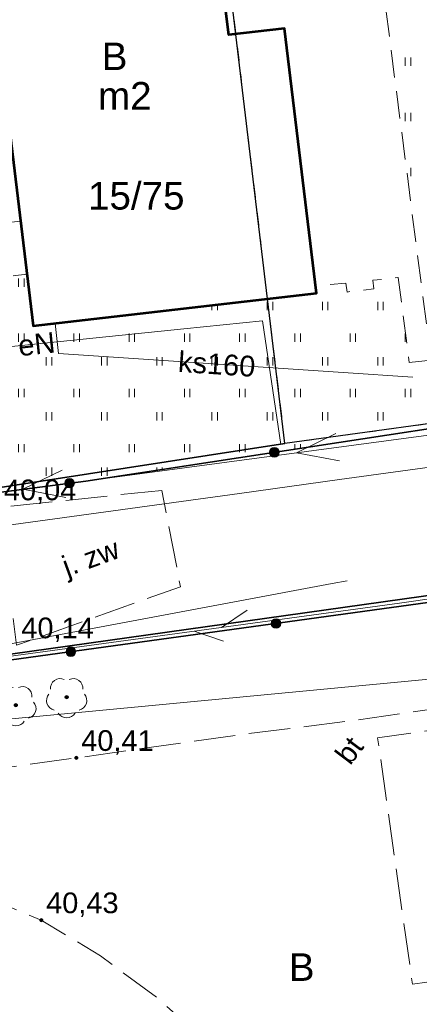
# Model space of a CAD drawing. Header units: millimetres. Extents: x 6503307 to 6504695, y 5886099 to 5887123.
# Tile 63 of 77: x 6504124 to 6504138, y 5886257 to 5886293. Entities that reach past the tile are written whole.
import ezdxf
from ezdxf.enums import TextEntityAlignment as Align

# ---------------------------------------------------------------- set-up
doc = ezdxf.new("R2010")
doc.units = ezdxf.units.MM
for name, pattern in [('BUUT04', [200000, 0, -100000, 0, -100000]), ('EGBU01', [2, 0.5, -0.5, 0.5, -0.5]), ('OTKC_A05', [1.5, 1, -0.5]), ('OTKJ_A05', [2, 1.5, -0.5]), ('OTKU_A05', [2, 1.5, -0.5]), ('OTZT_A05', [1.5, 1, -0.5])]:
    doc.linetypes.add(name, pattern=pattern)
for name, color, linetype, lineweight in [('Budynki EGiB', 18, 'Continuous', 0), ('Działki', 18, 'Continuous', 0), ('isa_V10520003E16E075_TUsr', 7, 'Continuous', 25), ('isa_V10520003E16E075_TUsr_19165818BF56C1D4', 5, 'OTKJ_A05', 25), ('Komunikacja (obszary)', 18, 'Continuous', 0), ('Obiekty związane z budynkami EGiB (obszary)', 18, 'Continuous', 0), ('Ogrodzenia', 18, 'Continuous', 0), ('Pikiety', 18, 'Continuous', 0), ('Przewody elektroenergetyczne', 1, 'Continuous', 0), ('Zagospodarowanie terenu (obszary)', 18, 'Continuous', 0)]:
    doc.layers.add(name, color=color, linetype=linetype, lineweight=lineweight)
for name, color, linetype, lineweight, true_color in [('Przewody gazowe', 7, 'Continuous', 0, 0xbfbf00), ('Przewody kanalizacyjne', 7, 'Continuous', 0, 0x803300), ('Przewody telekomunikacyjne', 7, 'Continuous', 0, 0xff9100), ('Symbole liniowe', 7, 'Continuous', 0, 0x0a0909), ('Użytki gruntowe', 7, 'Continuous', 0, 0x008000), ('Zagospodarowanie terenu (punkty)', 7, 'Continuous', 0, 0x008000)]:
    doc.layers.add(name, color=color, linetype=linetype, lineweight=lineweight, true_color=true_color)
doc.styles.add('DOMYSLNA_CZCIONKA', font='arial.ttf')

# ---------------------------------------------------------------- blocks, each defined once
blk = doc.blocks.new('OTRS_P05')
at = {"layer": 'isa_V10520003E16E075_TUsr', "true_color": 0x0a0909}
h = blk.add_hatch(color=18, dxfattribs=at)
h.dxf.hatch_style = 1
h.paths.add_polyline_path([(0.09, 0, 1), (-0.09, 0, 1)])
at = {"layer": 'isa_V10520003E16E075_TUsr', "color": 18, "true_color": 0x0a0909}
blk.add_lwpolyline([(0.09, 0, 1), (-0.09, 0, 1)], format="xyb", close=True, dxfattribs=at)
at = {"layer": 'isa_V10520003E16E075_TUsr_19165818BF56C1D4', "color": 18, "true_color": 0x0a0909}
blk.add_circle((0, 0), 0.09, dxfattribs=at)
blk = doc.blocks.new('OTZL_P05')
at = {"layer": 'isa_V10520003E16E075_TUsr', "true_color": 0x008000}
h = blk.add_hatch(color=96, dxfattribs=at)
h.dxf.hatch_style = 1
h.paths.add_polyline_path([(0.1, 0, 1), (-0.1, 0, 1)])
h.paths.add_polyline_path([(0.01, 0, 1), (-0.01, 0, 1)], flags=16)
at = {"color": 96, "linetype": 'Continuous', "lineweight": 18, "true_color": 0x008000}
blk.add_circle((0, 0), 0.01, dxfattribs=at)
for centre, start, end in [((-0.47, 0.647), 66, 186), ((0.47, 0.647), 354, 114), ((-0.761, -0.247), 138, 258), ((0.761, -0.247), 282, 42), ((0, -0.8), 210, 330)]:
    blk.add_arc(centre, 0.7, start, end, dxfattribs=at)
at = {"layer": 'isa_V10520003E16E075_TUsr', "color": 96, "true_color": 0x008000}
for points in [[(0.1, 0, 1), (-0.1, 0, 1)], [(0.01, 0, 1), (-0.01, 0, 1)]]:
    blk.add_lwpolyline(points, format="xyb", close=True, dxfattribs=at)
at = {"layer": 'isa_V10520003E16E075_TUsr_19165818BF56C1D4', "color": 96, "true_color": 0x008000}
blk.add_circle((0, 0), 0.1, dxfattribs=at)
blk = doc.blocks.new('OTOO_L05')
at = {"linetype": 'BUUT04', "lineweight": 18, "true_color": 0x000000}
h = blk.add_hatch(color=18, dxfattribs=at)
h.dxf.hatch_style = 1
h.paths.add_polyline_path([(-0.58, 0, 1), (0.58, 0, 1)])
at = {"color": 18, "true_color": 0x0a0909}
blk.add_circle((0, 0), 0.58, dxfattribs=at)

msp = doc.modelspace()

# ---------------------------------------------------------------- hatches: boundary and pattern name
at = {"layer": 'Zagospodarowanie terenu (obszary)'}
h = msp.add_hatch(dxfattribs=at)
h.set_pattern_fill('OTZT', color=0, scale=0.2, style=0, pattern_type=0)
h.set_pattern_definition([(90, (6504116.524, 5886276.637), (-2, 1e-16), [0.3, -1.7]), (90, (6504116.724, 5886276.637), (-2, 1e-16), [0.3, -1.7]), (90, (6504117.524, 5886275.487), (-2, 1e-16), [0.3, -1.7]), (90, (6504117.724, 5886275.487), (-2, 1e-16), [0.3, -1.7])])
h.paths.add_polyline_path([(6504138.45956, 5886280.82163), (6504137.66599, 5886280.74606), (6504137.26721, 5886283.81872), (6504137.25099, 5886283.81806), (6504136.34742, 5886283.71832), (6504136.38282, 5886283.40999), (6504135.41399, 5886283.29506), (6504135.37494, 5886283.61097), (6504134.28201, 5886283.52153), (6504134.31399, 5886283.25706), (6504124.05399, 5886282.06706), (6504123.82751, 5886283.93829), (6504116.42399, 5886283.15706), (6504117.25399, 5886276.91706), (6504118.84399, 5886275.48706), (6504125.95399, 5886276.44706), (6504149.65193, 5886280.05933), (6504148.64389, 5886288.19042), (6504147.51866, 5886295.63014), (6504146.70781, 5886302.27912), (6504135.84463, 5886301.1161)], flags=0)

# ---------------------------------------------------------------- linework, layer by layer
at = {"layer": 'Budynki EGiB', "color": 7, "linetype": 'Continuous', "lineweight": 53, "flags": 128}
msp.add_lwpolyline([(6504120.23935, 5886296.56706), (6504120.30399, 5886295.97706), (6504120.90359, 5886296.03502), (6504121.52485, 5886290.84371), (6504122.97313, 5886290.9974), (6504124.05399, 5886282.06706), (6504134.31399, 5886283.25706), (6504133.15433, 5886292.84543), (6504131.13399, 5886292.61706), (6504130.48399, 5886297.80706), (6504120.23935, 5886296.56706)], close=True, dxfattribs=at)
at = {"layer": 'Działki', "color": 0, "linetype": 'Continuous', "lineweight": 25, "flags": 128}
for points in [[(6504130.41399, 5886300.79706), (6504114.48399, 5886299.31706), (6504115.12399, 5886293.28706), (6504117.44399, 5886275.37706), (6504133.16399, 5886277.80706), (6504130.41399, 5886300.79706)], [(6504117.44399, 5886275.37706), (6504118.23399, 5886269.47706), (6504152.36399, 5886274.26706), (6504175.42399, 5886277.49706), (6504192.86399, 5886279.99706), (6504208.92399, 5886282.20706), (6504211.90399, 5886282.46706), (6504232.80399, 5886285.33706), (6504242.39399, 5886286.65706), (6504245.80399, 5886284.14706), (6504246.14399, 5886281.10706), (6504245.71399, 5886293.30706), (6504233.46399, 5886291.62706), (6504209.42399, 5886288.31706), (6504190.10399, 5886285.65706), (6504170.62399, 5886282.96706), (6504149.65399, 5886280.07706), (6504133.16399, 5886277.80706), (6504117.44399, 5886275.37706)], [(6504118.23399, 5886269.47706), (6504120.02399, 5886255.71706), (6504120.88399, 5886249.30706), (6504154.93399, 5886254.30706), (6504152.36399, 5886274.26706), (6504118.23399, 5886269.47706)]]:
    msp.add_lwpolyline(points, close=True, dxfattribs=at)
at = {"layer": 'Komunikacja (obszary)', "color": 0, "linetype": 'OTKC_A05', "lineweight": 18, "flags": 128}
msp.add_lwpolyline([(6504123.82751, 5886283.93829), (6504123.59416, 5886285.86631), (6504120.42799, 5886285.50706), (6504117.99372, 5886284.32741), (6504116.32399, 5886284.25706), (6504116.42399, 5886283.15706), (6504123.82751, 5886283.93829)], close=True, dxfattribs=at)
at = {"layer": 'Komunikacja (obszary)', "color": 0, "linetype": 'OTKJ_A05', "lineweight": 18, "flags": 128}
msp.add_lwpolyline([(6504128.71399, 5886276.10706), (6504122.81399, 5886275.49706), (6504123.44399, 5886270.49706), (6504129.38366, 5886272.61562), (6504128.71399, 5886276.10706)], close=True, dxfattribs=at)
at = {"layer": 'Komunikacja (obszary)', "color": 0, "linetype": 'OTKU_A05', "lineweight": 18, "flags": 128}
msp.add_lwpolyline([(6504122.06399, 5886261.48706), (6504124.34399, 5886260.53706), (6504126.48399, 5886259.24706), (6504128.54399, 5886257.72706), (6504130.40399, 5886256.07706), (6504134.40399, 5886251.68706), (6504142.34399, 5886252.83706), (6504145.67399, 5886253.48706), (6504143.75399, 5886259.04706), (6504137.78399, 5886258.21706), (6504136.52399, 5886267.13706), (6504149.34399, 5886268.96706), (6504149.20399, 5886269.70706), (6504135.54399, 5886267.75706), (6504131.82399, 5886267.29706), (6504125.61399, 5886266.41706), (6504120.61399, 5886265.72706), (6504118.64399, 5886266.36706), (6504119.34399, 5886261.38706), (6504122.06399, 5886261.48706)], close=True, dxfattribs=at)
at = {"layer": 'Obiekty związane z budynkami EGiB (obszary)', "color": 0, "linetype": 'Continuous', "lineweight": 18, "flags": 128}
msp.add_lwpolyline([(6504120.13179, 5886290.98295), (6504119.80567, 5886290.94517), (6504120.42799, 5886285.50706), (6504123.59416, 5886285.86631), (6504123.55573, 5886286.18384), (6504122.97313, 5886290.9974), (6504121.52485, 5886290.84371), (6504121.48936, 5886291.14024), (6504120.13179, 5886290.98295)], close=True, dxfattribs=at)
at = {"layer": 'Ogrodzenia', "color": 0, "linetype": 'Continuous', "lineweight": 35, "flags": 128}
for points in [[(6504116.42399, 5886283.15706), (6504117.23899, 5886276.95606), (6504118.81299, 5886275.51306), (6504125.95399, 5886276.44706), (6504149.65193, 5886280.05933)], [(6504119.31399, 5886266.49706), (6504120.58399, 5886268.17706), (6504123.26399, 5886269.96706), (6504148.77399, 5886273.47706)]]:
    msp.add_lwpolyline(points, dxfattribs=at)
at = {"layer": 'Przewody elektroenergetyczne', "color": 1, "linetype": 'Continuous', "lineweight": 18, "true_color": 0xff0000, "flags": 128}
for points in [[(6504106.88399, 5886273.89706), (6504138.54399, 5886278.13706), (6504170.15399, 5886282.59706), (6504208.69899, 5886287.35806), (6504248.99399, 5886293.39706)], [(6504121.42936, 5886291.64166), (6504120.97133, 5886291.59312), (6504121.88292, 5886283.91853), (6504122.20499, 5886281.20706), (6504129.50726, 5886281.9619), (6504132.35299, 5886282.25606), (6504133.02399, 5886277.76706)], [(6504165.66399, 5886271.17706), (6504165.59399, 5886273.49706), (6504164.40399, 5886274.34706), (6504160.72399, 5886274.01706), (6504156.63399, 5886273.65706), (6504152.12399, 5886273.24706), (6504151.33399, 5886270.49706), (6504118.43399, 5886267.36706), (6504117.66399, 5886266.73706), (6504123.25399, 5886225.09706), (6504123.55399, 5886222.87706), (6504125.03399, 5886211.81706), (6504111.55399, 5886209.92706), (6504094.83399, 5886206.66706), (6504089.27399, 5886205.58706), (6504063.25399, 5886203.14706), (6504037.77399, 5886200.91706), (6504027.14399, 5886200.43706), (6504020.49399, 5886200.87706), (6504002.42399, 5886200.74706), (6503977.65399, 5886201.06706)]]:
    msp.add_lwpolyline(points, dxfattribs=at)
at = {"layer": 'Przewody gazowe', "color": 52, "linetype": 'Continuous', "lineweight": 18, "true_color": 0xbfbf00, "flags": 128}
msp.add_lwpolyline([(6504110.55399, 5886310.64706), (6504110.79399, 5886308.29706), (6504112.40399, 5886308.41706), (6504114.54399, 5886290.99706), (6504114.99399, 5886287.37706), (6504116.64399, 5886273.95706), (6504131.52399, 5886275.99706), (6504135.14399, 5886276.49706), (6504149.01399, 5886278.39706), (6504150.58399, 5886278.61706), (6504167.02399, 5886280.84706), (6504174.71399, 5886281.96706), (6504189.61399, 5886284.05706), (6504209.66399, 5886286.73706)], dxfattribs=at)
at = {"layer": 'Przewody kanalizacyjne', "color": 36, "linetype": 'Continuous', "lineweight": 18, "true_color": 0x803300, "flags": 128}
msp.add_lwpolyline([(6504124.84159, 5886282.15841), (6504124.96599, 5886281.07206), (6504135.27517, 5886280.37787), (6504137.79699, 5886280.20806)], dxfattribs=at)
at = {"layer": 'Przewody telekomunikacyjne', "color": 30, "linetype": 'Continuous', "lineweight": 18, "true_color": 0xff9100, "flags": 128}
for points in [[(6504268.55399, 5886290.66706), (6504211.64399, 5886282.45706), (6504174.68399, 5886277.40706), (6504137.31399, 5886272.01706), (6504103.86399, 5886267.45706)], [(6504108.48399, 5886268.17706), (6504109.14399, 5886267.90706), (6504134.87399, 5886272.73706), (6504135.42399, 5886272.82706)]]:
    msp.add_lwpolyline(points, dxfattribs=at)
at = {"layer": 'Symbole liniowe', "color": 1, "linetype": 'Continuous', "lineweight": 18, "true_color": 0xff0000, "flags": 128}
for points in [[(6504135.0086, 5886278.16806), (6504133.58824, 5886277.47337), (6504135.14133, 5886277.1769)], [(6504125.09708, 5886276.84068), (6504123.67673, 5886276.14599), (6504125.22982, 5886275.84953)]]:
    msp.add_lwpolyline(points, dxfattribs=at)
at = {"layer": 'Symbole liniowe', "color": 30, "linetype": 'Continuous', "lineweight": 18, "true_color": 0xff9100, "flags": 128}
for points in [[(6504130.87356, 5886271.13908), (6504131.79686, 5886271.76958)], [(6504129.88273, 5886271.00401), (6504130.9411, 5886270.64367)]]:
    msp.add_lwpolyline(points, dxfattribs=at)
at = {"layer": 'Użytki gruntowe', "color": 96, "linetype": 'EGBU01', "lineweight": 18, "true_color": 0x008000, "flags": 128}
for points in [[(6503319.15399, 5886345.34706), (6503306.58399, 5886332.61706), (6503323.46399, 5886328.01706), (6503325.11399, 5886327.55706), (6503335.62399, 5886324.70706), (6503364.64399, 5886316.80706), (6503443.34399, 5886295.38706), (6503542.31399, 5886268.32706), (6503570.07399, 5886261.22706), (6503573.27399, 5886260.18706), (6503577.14399, 5886259.16706), (6503580.40399, 5886258.30706), (6503604.51399, 5886251.95706), (6503628.64399, 5886245.61706), (6503644.41399, 5886241.46706), (6503658.86399, 5886237.66706), (6503662.81399, 5886236.62706), (6503674.64399, 5886233.43706), (6503686.73399, 5886230.19706), (6503726.45399, 5886219.52706), (6503740.08399, 5886215.85706), (6503756.55399, 5886211.39706), (6503760.50399, 5886210.17706), (6503778.92399, 5886205.27706), (6503815.90399, 5886196.43706), (6503821.75399, 5886195.03706), (6503824.69399, 5886194.40706), (6503828.60399, 5886193.56706), (6503844.79399, 5886190.09706), (6503849.34399, 5886189.12706), (6503884.29399, 5886183.13706), (6503924.95399, 5886178.39706), (6503943.44399, 5886176.73706), (6503964.46399, 5886174.85706), (6504004.22399, 5886173.21706), (6504027.16399, 5886173.49706), (6504042.29399, 5886173.38706), (6504059.45399, 5886173.38706), (6504077.84399, 5886174.88706), (6504102.00399, 5886176.86706), (6504121.05399, 5886178.54706), (6504124.74399, 5886178.85706), (6504153.16399, 5886182.75706), (6504161.86399, 5886183.90706), (6504198.96399, 5886188.97706), (6504215.97399, 5886191.39706), (6504228.98399, 5886193.13706), (6504231.96399, 5886193.66706), (6504247.17399, 5886195.75706), (6504252.73399, 5886196.38706), (6504252.33399, 5886212.32706), (6504251.96399, 5886229.62706), (6504251.88399, 5886239.72706), (6504246.96399, 5886238.85706), (6504239.22399, 5886237.80706), (6504234.19755, 5886237.12931), (6504218.38399, 5886234.99706), (6504214.72463, 5886261.80418), (6504211.90399, 5886282.46706), (6504232.80399, 5886285.33706), (6504242.39399, 5886286.65706), (6504245.80399, 5886284.14706), (6504246.14399, 5886281.10706), (6504250.75399, 5886282.11706), (6504250.61399, 5886287.96706), (6504250.47399, 5886293.96706), (6504248.23399, 5886293.65706), (6504245.71399, 5886293.30706), (6504233.46399, 5886291.62706), (6504209.42399, 5886288.31706), (6504190.10399, 5886285.65706), (6504170.62399, 5886282.96706), (6504149.65399, 5886280.07706), (6504133.16399, 5886277.80706), (6504117.44399, 5886275.37706), (6504115.12399, 5886293.28706), (6504114.48399, 5886299.31706), (6504114.17901, 5886302.1576), (6504113.97399, 5886304.06706), (6504113.28399, 5886310.97706), (6504112.0678, 5886324.92384), (6504111.74399, 5886328.63706), (6504110.53399, 5886345.57706), (6504109.32399, 5886362.51706), (6504140.22399, 5886364.70706), (6504163.05399, 5886366.31706), (6504170.99027, 5886366.87719), (6504197.22388, 5886368.72869), (6504241.12399, 5886371.82706), (6504244.71399, 5886372.07706), (6504248.69399, 5886372.38706), (6504248.49399, 5886380.92706), (6504248.43399, 5886381.63706), (6504248.75399, 5886388.97706), (6504244.74399, 5886388.69706), (6504224.64399, 5886387.27706), (6504222.85399, 5886413.12706), (6504220.78399, 5886443.05706), (6504220.58399, 5886445.94706), (6504217.76399, 5886486.68706), (6504209.76399, 5886486.46706), (6504210.86399, 5886470.50706), (6504211.05399, 5886467.74706), (6504213.77399, 5886428.49706), (6504207.83399, 5886420.03706), (6504197.10399, 5886419.23706), (6504169.84399, 5886417.21706), (6504151.89399, 5886415.87706), (6504129.47399, 5886414.21706), (6504105.82399, 5886412.45706), (6504102.96399, 5886453.74706), (6504100.86399, 5886483.46706), (6504093.36399, 5886483.05706), (6504089.87399, 5886482.86706), (6504092.09399, 5886453.13706), (6504094.43399, 5886453.27706), (6504095.61399, 5886453.33706), (6504096.13399, 5886446.34706), (6504094.93399, 5886446.25706), (6504098.48399, 5886396.39706), (6504099.90399, 5886396.49706), (6504101.26399, 5886378.55706), (6504099.76399, 5886378.45706), (6504100.33399, 5886370.47706), (6504100.41399, 5886369.37706), (6504102.84399, 5886334.83706), (6504103.31399, 5886328.10706), (6504104.79399, 5886310.15706), (6504105.38399, 5886304.29706), (6504102.90399, 5886304.31706), (6504108.71399, 5886220.35706), (6504058.38399, 5886215.16706), (6504058.21399, 5886219.79706), (6504027.23399, 5886215.45706), (6504001.87399, 5886215.36706), (6503987.91399, 5886215.62706), (6503987.36399, 5886216.13706), (6503980.16399, 5886214.61706), (6503974.94399, 5886214.88706), (6503971.70399, 5886216.62706), (6503970.68399, 5886216.63706), (6503922.63399, 5886216.78706), (6503902.47399, 5886220.31706), (6503821.59399, 5886234.42706), (6503799.71399, 5886240.31706), (6503799.20399, 5886238.60706), (6503795.54399, 5886239.70706), (6503796.03399, 5886241.31706), (6503790.14399, 5886242.89706), (6503753.26399, 5886252.84706), (6503758.16399, 5886321.59706), (6503765.94399, 5886430.85706), (6503768.89399, 5886472.24706), (6503771.09238, 5886515.22714), (6503771.65399, 5886526.20706), (6503773.13399, 5886555.26706), (6503773.32399, 5886558.96706), (6503773.70399, 5886566.55706), (6503773.75399, 5886567.58706), (6503767.56399, 5886566.16706), (6503767.02062, 5886539.51713), (6503766.90399, 5886533.79706), (6503763.28909, 5886472.06735), (6503758.79399, 5886395.30706), (6503755.89399, 5886395.22706), (6503747.85399, 5886253.68706), (6503745.66399, 5886254.33706), (6503607.07399, 5886295.48706), (6503567.93399, 5886305.70706), (6503552.04408, 5886309.8574), (6503554.46399, 5886363.37706), (6503549.29399, 5886363.71706), (6503547.00565, 5886311.17341), (6503405.56399, 5886348.11706), (6503405.73399, 5886351.45706), (6503408.35399, 5886404.43706), (6503402.72399, 5886404.89706), (6503400.20399, 5886352.93706), (6503400.04399, 5886349.54706), (6503324.83399, 5886369.19706), (6503328.59399, 5886441.65706), (6503329.78565, 5886464.63749), (6503332.07399, 5886508.76706), (6503334.42399, 5886554.06706), (6503335.59399, 5886576.60706), (6503336.33399, 5886590.31706), (6503329.10399, 5886589.49706), (6503328.12399, 5886554.51706), (6503325.84399, 5886504.58706), (6503325.64399, 5886499.73706), (6503325.63399, 5886499.45706), (6503324.92399, 5886481.33706), (6503323.28399, 5886438.36706), (6503320.59399, 5886384.92706), (6503320.21399, 5886374.30706), (6503320.08399, 5886370.44706), (6503319.81399, 5886362.93706), (6503324.44399, 5886361.77706), (6503347.68399, 5886355.63706), (6503399.66399, 5886341.80706), (6503405.17399, 5886340.34706), (6503515.77399, 5886311.06706), (6503546.62419, 5886302.87778), (6503551.59436, 5886301.55844), (6503565.76399, 5886297.79706), (6503691.03399, 5886264.53706), (6503747.71399, 5886249.24706), (6503752.90399, 5886247.85706), (6503757.37399, 5886246.63706), (6503805.20399, 5886233.59706), (6503900.41399, 5886217.36706), (6503930.35399, 5886212.20706), (6503960.91399, 5886207.05706), (6503987.94399, 5886205.41706), (6504017.71399, 5886203.66706), (6504058.77399, 5886206.67706), (6504117.45399, 5886211.11706), (6504125.85399, 5886212.20706), (6504247.08399, 5886228.94706), (6504247.35399, 5886211.68706), (6504227.12399, 5886208.77706), (6504105.72399, 5886192.63706), (6504059.51399, 5886190.36706), (6504039.97399, 5886189.48706), (6503994.83399, 5886190.15706), (6503988.00399, 5886190.43706), (6503930.96399, 5886192.71706), (6503926.69399, 5886192.86706), (6503900.71399, 5886196.54706), (6503889.04399, 5886199.24706), (6503840.33399, 5886207.68706), (6503756.50399, 5886228.37706), (6503748.62399, 5886230.46706), (6503687.88399, 5886246.50706), (6503584.60399, 5886274.33706), (6503561.12399, 5886280.48706), (6503323.53399, 5886344.17706), (6503319.15399, 5886345.34706)], [(6504114.48399, 5886299.31706), (6504115.12399, 5886293.28706), (6504117.44399, 5886275.37706), (6504133.16399, 5886277.80706), (6504130.41399, 5886300.79706), (6504114.48399, 5886299.31706)], [(6504120.02399, 5886255.71706), (6504118.23399, 5886269.47706), (6504152.36399, 5886274.26706), (6504175.42399, 5886277.49706), (6504192.86399, 5886279.99706), (6504208.92399, 5886282.20706), (6504215.36399, 5886234.63706), (6504198.65424, 5886232.3353), (6504188.79399, 5886230.97706), (6504165.25399, 5886227.63706), (6504124.60399, 5886221.90706), (6504122.28399, 5886238.81706), (6504120.88399, 5886249.30706), (6504120.02399, 5886255.71706)], [(6504118.23399, 5886269.47706), (6504120.02399, 5886255.71706), (6504120.88399, 5886249.30706), (6504154.93399, 5886254.30706), (6504152.36399, 5886274.26706), (6504118.23399, 5886269.47706)]]:
    msp.add_lwpolyline(points, close=True, dxfattribs=at)
at = {"layer": 'Zagospodarowanie terenu (obszary)', "color": 0, "linetype": 'OTZT_A05', "lineweight": 18, "flags": 128}
msp.add_lwpolyline([(6504138.45956, 5886280.82163), (6504137.66599, 5886280.74606), (6504137.26721, 5886283.81872), (6504137.25099, 5886283.81806), (6504136.34742, 5886283.71832), (6504136.38282, 5886283.40999), (6504135.41399, 5886283.29506), (6504135.37494, 5886283.61097), (6504134.28201, 5886283.52153), (6504134.31399, 5886283.25706), (6504124.05399, 5886282.06706), (6504123.82751, 5886283.93829), (6504116.42399, 5886283.15706), (6504117.25399, 5886276.91706), (6504118.84399, 5886275.48706), (6504125.95399, 5886276.44706), (6504149.65193, 5886280.05933), (6504148.64389, 5886288.19042), (6504147.51866, 5886295.63014), (6504146.70781, 5886302.27912), (6504135.84463, 5886301.1161), (6504138.45956, 5886280.82163)], close=True, dxfattribs=at)

# ---------------------------------------------------------------- block references
at = {"layer": 'Ogrodzenia', "color": 18, "true_color": 0x000000, "xscale": 0.3, "yscale": 0.3, "zscale": 0.3}
for p, rotation in [((6504132.78361, 5886277.4881), 8.666867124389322), ((6504125.36749, 5886276.37035), 7.451644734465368), ((6504132.8449, 5886271.28533), 7.834311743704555), ((6504125.4149, 5886270.26301), 7.834311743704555)]:
    msp.add_blockref('OTOO_L05', p, dxfattribs=dict(at, rotation=rotation))
at = {"layer": 'Pikiety', "color": 18, "true_color": 0x000000, "xscale": 0.5, "yscale": 0.5, "zscale": 0.5}
for p in [(6504125.61399, 5886266.41706), (6504124.34399, 5886260.53706)]:
    msp.add_blockref('OTRS_P05', p, dxfattribs=at)
at = {"layer": 'Zagospodarowanie terenu (punkty)', "color": 96, "true_color": 0x008000, "xscale": 0.5, "yscale": 0.5, "zscale": 0.5}
for p in [(6504125.26399, 5886268.61706), (6504123.42399, 5886268.32706)]:
    msp.add_blockref('OTZL_P05', p, dxfattribs=at)

# ---------------------------------------------------------------- texts
at = {"layer": 'Działki', "color": 7, "lineweight": 0, "style": 'DOMYSLNA_CZCIONKA'}
for s, p in [('m2', (6504127.36901, 5886290.40319)), ('15/75', (6504127.78364, 5886286.78155))]:
    msp.add_text(s, height=1, dxfattribs=at).set_placement(p, align=Align.MIDDLE_CENTER)
at = {"layer": 'Komunikacja (obszary)', "color": 0, "style": 'DOMYSLNA_CZCIONKA'}
for s, rotation, p in [('j. zw', 20, (6504126.13159, 5886273.68258)), ('bt', 52.838454, (6504135.49376, 5886266.69236))]:
    msp.add_text(s, height=0.75, rotation=rotation, dxfattribs=at).set_placement(p, align=Align.MIDDLE_CENTER)
at = {"layer": 'Pikiety', "color": 0, "style": 'DOMYSLNA_CZCIONKA'}
for s, p in [('40,04', (6504124.30174, 5886276.12455)), ('40,14', (6504124.93174, 5886271.12455)), ('40,41', (6504127.10174, 5886267.04455)), ('40,43', (6504125.83174, 5886261.16455))]:
    msp.add_text(s, height=0.75, dxfattribs=at).set_placement(p, align=Align.MIDDLE_CENTER)
at = {"layer": 'Przewody elektroenergetyczne', "color": 1, "true_color": 0xff0000, "style": 'DOMYSLNA_CZCIONKA'}
msp.add_text('eN', height=0.75, rotation=5.901711, dxfattribs=at).set_placement((6504124.17664, 5886281.41087), align=Align.MIDDLE_CENTER)
at = {"layer": 'Przewody kanalizacyjne', "color": 36, "true_color": 0x803300, "style": 'DOMYSLNA_CZCIONKA'}
msp.add_text('ks160', height=0.75, rotation=356.147694, dxfattribs=at).set_placement((6504130.69833, 5886280.68606), align=Align.MIDDLE_CENTER)
at = {"layer": 'Użytki gruntowe', "color": 96, "true_color": 0x008000, "style": 'DOMYSLNA_CZCIONKA'}
for p in [(6504126.99851, 5886291.83271), (6504133.77317, 5886258.83673)]:
    msp.add_text('B', height=1, dxfattribs=at).set_placement(p, align=Align.MIDDLE_CENTER)

doc.saveas('drawing.dxf')
